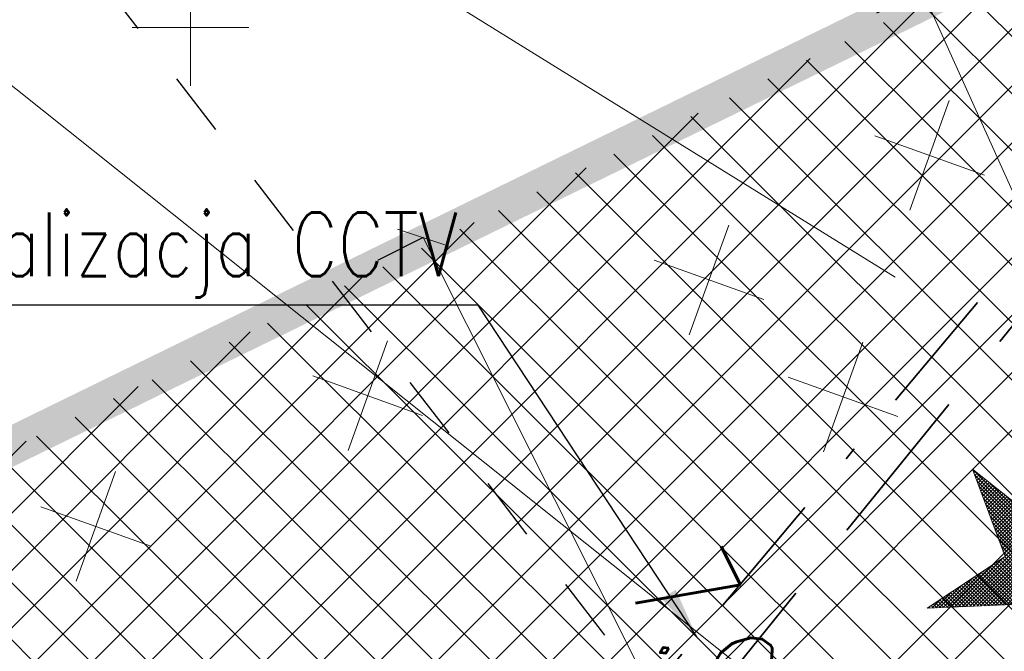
# Model space of a CAD drawing. Header units: metres. Extents: x 7472034 to 8439876, y 5890181 to 5961460.
# Tile 105 of 202: x 8439483.25 to 8439490.97, y 5890400.69 to 5890405.64. Entities that reach past the tile are written whole.
import ezdxf
from ezdxf import colors
from ezdxf.entities.mleader import LeaderData, LeaderLine
from ezdxf.math import Vec2, Vec3

# ---------------------------------------------------------------- set-up
doc = ezdxf.new("R2010")
doc.units = ezdxf.units.M
doc.header["$MEASUREMENT"] = 0
for name, pattern in [('$0$L218_500', [1, 0.5, -0.5]), ('ACAD_ISO03W100', [30, 12, -18]), ('BUW', [1.5, 1, -0.5]), ('DASHDOTX2', [2, 1, -0.5, 0, -0.5]), ('DASHED', [19.049999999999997, 12.7, -6.349999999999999])]:
    doc.linetypes.add(name, pattern=pattern)
doc.layers.get('0').update_dxf_attribs({"linetype": 'CONTINUOUS', "lineweight": 5})
doc.layers.get('Defpoints').update_dxf_attribs({"linetype": 'CONTINUOUS'})
for name, color, linetype, lineweight in [('### Krawężnik', 6, 'CONTINUOUS', 35), ('_IS.KD.opis.2', 7, 'CONTINUOUS', 18), ('a_opisy', 7, 'CONTINUOUS', 18), ('E_Kable_ziemia2', 10, 'DASHED', 35), ('E_Kanal_sterownicze', 10, 'DASHDOTX2', 35), ('E_OPIS_170', 170, 'CONTINUOUS', 30), ('KOLOR-OBIEKT', 21, 'CONTINUOUS', 13), ('T_strefa-8', 20, 'ACAD_ISO03W100', 50), ('ZAG-obrys 018 wymiary', 7, 'CONTINUOUS', 18), ('ZAG-OBRYS070', 7, 'CONTINUOUS', 70), ('ZAG-OPIS_020', 7, 'CONTINUOUS', 25)]:
    doc.layers.add(name, color=color, linetype=linetype, lineweight=lineweight)
for name, color, linetype in [('100_rzut_wym_wew', 7, 'CONTINUOUS'), ('2D - Ogólne', 7, 'CONTINUOUS'), ('_IS.BLOK.KD.doziemne', 7, 'CONTINUOUS')]:
    doc.layers.add(name, color=color, linetype=linetype)
doc.styles.add('DIM', font='simplex.shx', dxfattribs={"width": 0.8})
doc.styles.add('ROMANS', font='ROMANS.shx', dxfattribs={"width": 0.8})
doc.styles.add('RS', font='Romans.shx', dxfattribs={"width": 0.7})
doc.dimstyles.new('1', dxfattribs={"dimscale": 0.04, "dimtxt": 5, "dimasz": 25, "dimexe": 1, "dimexo": 0, "dimgap": 1, "dimtad": 1, "dimdec": 1, "dimrnd": 0.5, "dimdsep": 46, "dimtxsty": 'ROMANS', "dimcen": 0, "dimclrt": 2, "dimadec": 0, "dimazin": 0, "dimtfac": 1, "dimtdec": 1, "dimtofl": 0, "dimtmove": 2, "dimatfit": 3, "dimfxl": 0, "dimtolj": 1, "dimarcsym": 0})
doc.dimstyles.new('DIM-WEW_500', dxfattribs={"dimscale": 5, "dimtxt": 18, "dimasz": 10, "dimexe": 4, "dimexo": 8, "dimgap": 5, "dimtad": 1, "dimlfac": 0.01, "dimzin": 9, "dimdsep": 46, "dimtxsty": 'DIM', "dimblk": 'ARCHTICK', "dimcen": 5, "dimclrt": 112, "dimadec": 4, "dimazin": 2, "dimtfac": 4, "dimtmove": 0, "dimatfit": 3, "dimldrblk": 'ARCHTICK', "dimfxl": 0, "dimtolj": 1, "dimlwd": 13, "dimarcsym": 0})
pattern_1 = [(45, (967499.2092647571, -71042.97165620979), (-0.2245064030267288, 0.2245064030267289), []), (135, (967499.2092647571, -71042.97165620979), (-0.2245064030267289, -0.2245064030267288), [])]

# ---------------------------------------------------------------- blocks, each defined once
blk = doc.blocks.new('_Oblique')
at = {"color": 0, "linetype": 'ByBlock', "lineweight": -2}
blk.add_line((-0.5, -0.5), (0.5, 0.5), dxfattribs=at)
blk = doc.blocks.new('*D79')
at = {"layer": 'Defpoints', "color": 0, "linetype": 'Continuous'}
for p in [(8439486.770385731, 5890404.108837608), (8439486.41288133, 5890403.929373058), (8439490.342202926, 5890396.993558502, 3.053137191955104e-07)]:
    blk.add_point(p, dxfattribs=at)
at = {"layer": 'ZAG-obrys 018 wymiary', "color": 0, "linetype": 'Continuous', "lineweight": -2}
for p, q in [((8439486.41288133, 5890403.929373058), (8439486.055395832, 5890403.749917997)), ((8439489.984698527, 5890396.814093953), (8439489.62721303, 5890396.634638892))]:
    blk.add_line(p, q, dxfattribs=at)
at = {"layer": 'ZAG-obrys 018 wymiary', "color": 0, "linetype": 'Continuous', "lineweight": 13}
blk.add_line((8439489.984698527, 5890396.814093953), (8439486.41288133, 5890403.929373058), dxfattribs=at)
for p, xscale, yscale, zscale, rotation in [((8439486.41288133, 5890403.929373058), 0.3, 0.3, 0.3, 116.6563107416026), ((8439489.984698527, 5890396.814093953), 0.3000000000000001, 0.3000000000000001, 0.3000000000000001, 296.6563107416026)]:
    blk.add_blockref('_Oblique', p, dxfattribs=dict(at, xscale=xscale, yscale=yscale, zscale=zscale, rotation=rotation))
at = {"layer": 'ZAG-obrys 018 wymiary', "color": 112, "linetype": 'Continuous', "lineweight": 25, "insert": (8439488.735018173, 5890400.640916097), "char_height": 0.8, "attachment_point": 5, "rotation": 296.6563107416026, "style": 'RS'}
blk.add_mtext('\\A1;7.96', dxfattribs=at)
blk = doc.blocks.new('_ArchTick')
at = {"layer": '100_rzut_wym_wew', "color": 0, "linetype": 'Continuous', "const_width": 0.15}
blk.add_lwpolyline([(-0.5, -0.5), (0.5, 0.5)], dxfattribs=at)
blk = doc.blocks.new('A$C2D0F1821')
at = {"ltscale": 0.1}
for p, q in [((0.4569985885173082, 0.9141682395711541), (0.4569985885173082, 0)), ((0.9140827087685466, 0.4570841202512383), (-8.553080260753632e-05, 0.4570841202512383))]:
    blk.add_line(p, q, dxfattribs=at)
blk = doc.blocks.new('*D51')
at = {"layer": 'Defpoints', "color": 0, "linetype": 'Continuous'}
for p in [(8439492.01948207, 5890406.610510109), (8439490.329840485, 5890405.85132366), (8439493.2508603, 5890403.869960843)]:
    blk.add_point(p, dxfattribs=at)
at = {"layer": 'ZAG-obrys 018 wymiary', "color": 0, "linetype": 'Continuous', "lineweight": -2}
for p, q in [((8439491.289758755, 5890406.282632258), (8439489.964978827, 5890405.687384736)), ((8439492.521136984, 5890403.542082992), (8439491.196357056, 5890402.946835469))]:
    blk.add_line(p, q, dxfattribs=at)
at = {"layer": 'ZAG-obrys 018 wymiary', "color": 0, "linetype": 'Continuous', "lineweight": 13}
blk.add_line((8439491.561218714, 5890403.110774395), (8439490.329840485, 5890405.85132366), dxfattribs=at)
at = {"layer": 'ZAG-obrys 018 wymiary', "color": 0, "linetype": 'Continuous', "lineweight": 13, "xscale": 0.3, "yscale": 0.3, "zscale": 0.3}
for p, rotation in [((8439490.329840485, 5890405.85132366), 114.1952436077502), ((8439491.561218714, 5890403.110774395), 294.1952436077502)]:
    blk.add_blockref('_Oblique', p, dxfattribs=dict(at, rotation=rotation))
at = {"layer": 'ZAG-obrys 018 wymiary', "color": 112, "linetype": 'Continuous', "lineweight": 25, "insert": (8439491.492822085, 5890404.726957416), "char_height": 0.8, "attachment_point": 5, "rotation": 294.1952436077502, "style": 'RS'}
blk.add_mtext('\\A1;3', dxfattribs=at)
blk = doc.blocks.new('A$C7EFE669A')
at = {"layer": 'KOLOR-OBIEKT', "lineweight": 9}
h = blk.add_hatch(dxfattribs=at)
h.set_pattern_fill('ANSI37', color=73, scale=0.2)
h.set_pattern_definition([(45, (0, 0), (-0.01767766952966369, 0.01767766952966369), []), (135, (0, 0), (-0.01767766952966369, -0.01767766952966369), [])])
h.paths.add_polyline_path([(1.87611910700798, 2.206346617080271), (1.15931910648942, 1.636546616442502), (0.4425191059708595, 2.206346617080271), (0.7631191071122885, 1.348146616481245), (0.0001191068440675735, 0.8427466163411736), (0.9143191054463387, 0.8819466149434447), (1.15931910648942, -5.338434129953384e-05), (1.404319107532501, 0.8819466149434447), (2.318519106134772, 0.8427466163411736), (1.555519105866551, 1.348146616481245)])
h.paths.add_polyline_path([(1.237567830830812, 1.209300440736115, -1), (1.088816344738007, 1.209300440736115, -1)], flags=16)
at = {"layer": 'a_opisy', "ltscale": 0.1}
blk.add_lwpolyline([(1.87611910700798, 2.206346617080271), (1.555519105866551, 1.348146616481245), (2.318519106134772, 0.8427466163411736), (1.404319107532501, 0.8819466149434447), (1.15931910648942, -5.338434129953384e-05), (0.9143191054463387, 0.8819466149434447), (0.0001191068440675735, 0.8427466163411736), (0.7631191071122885, 1.348146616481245), (0.4425191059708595, 2.206346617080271), (1.15931910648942, 1.636546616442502), (1.87611910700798, 2.206346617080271)], dxfattribs=at)
blk.add_circle((1.16319208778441, 1.209300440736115), 0.0743757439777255, dxfattribs=at)
blk = doc.blocks.new('*D132')
at = {"layer": 'Defpoints', "color": 0, "linetype": 'Continuous', "lineweight": 60}
for p in [(8439490.081045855, 5890411.33265816), (8439490.081045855, 5890411.33265816), (8439503.593241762, 5890384.547616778)]:
    blk.add_point(p, dxfattribs=at)
at = {"layer": 'ZAG-obrys 018 wymiary', "color": 0, "linetype": 'Continuous', "lineweight": -2}
for p, q in [((8439490.081045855, 5890411.33265816), (8439490.438176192, 5890411.512818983)), ((8439503.593241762, 5890384.547616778), (8439503.9503721, 5890384.727777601))]:
    blk.add_line(p, q, dxfattribs=at)
at = {"layer": 'ZAG-obrys 018 wymiary', "color": 0, "linetype": 'Continuous', "lineweight": 13}
blk.add_line((8439503.593241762, 5890384.547616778), (8439490.081045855, 5890411.33265816), dxfattribs=at)
at = {"layer": 'ZAG-obrys 018 wymiary', "color": 0, "linetype": 'Continuous', "lineweight": 13, "xscale": 0.3, "yscale": 0.3, "zscale": 0.3}
for p, rotation in [((8439490.081045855, 5890411.33265816), 116.7694823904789), ((8439503.593241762, 5890384.547616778), 296.7694823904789)]:
    blk.add_blockref('_Oblique', p, dxfattribs=dict(at, rotation=rotation))
at = {"layer": 'ZAG-obrys 018 wymiary', "color": 112, "linetype": 'Continuous', "lineweight": 25, "insert": (8439496.348970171, 5890400.239980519), "char_height": 0.8, "attachment_point": 5, "rotation": 296.7694823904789, "style": 'RS'}
blk.add_mtext('\\A1;30', dxfattribs=at)
blk = doc.blocks.new('A$C1D2679FE')
at = {"layer": 'KOLOR-OBIEKT', "lineweight": 9, "ltscale": 200}
h = blk.add_hatch(dxfattribs=at)
h.set_pattern_fill('ANSI37', color=253, scale=0.1, angle=16)
h.set_pattern_definition([(61, (-7471780.020262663, -5961378.212846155), (-0.2776917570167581, 0.153927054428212), []), (151, (-7471780.020262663, -5961378.212846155), (-0.153927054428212, -0.2776917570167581), [])])
edge = h.paths.add_edge_path()
edge.add_line((196.975401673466, 33.54016214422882), (192.3495923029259, 34.13512154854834))
edge.add_line((192.3495923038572, 34.13512154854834), (187.7176397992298, 34.7308710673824))
edge.add_line((187.7176398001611, 34.7308710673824), (178.5077782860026, 36.15998750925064))
edge.add_line((178.5077782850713, 36.15998750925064), (176.6601969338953, 36.5026140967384))
edge.add_arc((181.3685569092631, 38.18527459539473), 5.000000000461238, 199.6657310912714, 261.1796204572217)
edge.add_line((180.6018702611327, 33.24440507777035), (187.358021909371, 32.19603671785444))
edge.add_line((187.3580219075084, 32.19603671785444), (192.0230219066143, 31.59603671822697))
edge.add_line((192.0230219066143, 31.59603671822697), (196.6880219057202, 30.9960367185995))
edge.add_line((196.6880219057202, 30.9960367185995), (201.9780219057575, 30.48103671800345))
edge.add_line((201.9780219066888, 30.48103671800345), (207.2680219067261, 29.96603671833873))
edge.add_line((207.2680219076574, 29.96603671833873), (216.468021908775, 29.35603671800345))
edge.add_line((216.4680219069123, 29.35603671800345), (221.8830219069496, 29.11103671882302))
edge.add_line((221.8830219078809, 29.11103671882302), (227.2980219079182, 28.86603671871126))
edge.add_line((227.2980219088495, 28.86603671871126), (233.718021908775, 28.60103671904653))
edge.add_line((233.7180219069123, 28.60103671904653), (240.1380219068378, 28.33603671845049))
edge.add_line((240.1380219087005, 28.33603671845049), (245.3280219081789, 28.076036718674))
edge.add_line((245.3280219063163, 28.076036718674), (246.1380219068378, 28.00603671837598))
edge.add_line((246.1380219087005, 28.00603671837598), (248.4280219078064, 27.98603671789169))
edge.add_line((248.4280219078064, 27.98603671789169), (251.4080219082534, 28.33603671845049))
edge.add_line((251.4080219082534, 28.33603671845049), (255.3380219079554, 29.13603671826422))
edge.add_line((255.3380219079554, 29.13603671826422), (258.1480219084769, 30.35603671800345))
edge.add_line((258.1480219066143, 30.35603671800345), (260.6280219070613, 32.076036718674))
edge.add_line((260.6280219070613, 32.076036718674), (262.7080219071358, 34.29603671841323))
edge.add_line((262.7080219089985, 34.29603671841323), (264.3880219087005, 36.826036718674))
edge.add_line((264.3880219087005, 36.826036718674), (265.608021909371, 39.59603671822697))
edge.add_line((265.6080219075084, 39.59603671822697), (266.4080219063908, 42.53603671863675))
edge.add_line((266.4080219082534, 42.53603671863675), (266.6380219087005, 45.60603671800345))
edge.add_line((266.6380219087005, 45.60603671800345), (266.3380219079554, 48.59603671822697))
edge.add_line((266.3380219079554, 48.59603671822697), (265.628021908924, 51.53603671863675))
edge.add_line((265.6280219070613, 51.53603671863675), (264.5280219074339, 54.28603671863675))
edge.add_line((264.5280219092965, 54.28603671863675), (263.3880219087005, 57.11603671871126))
edge.add_line((263.3880219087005, 57.11603671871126), (262.5430219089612, 59.47103671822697))
edge.add_line((262.5430219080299, 59.47103671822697), (261.6980219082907, 61.826036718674))
edge.add_line((261.6980219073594, 61.826036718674), (260.5980219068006, 65.15103671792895))
edge.add_line((260.5980219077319, 65.15103671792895), (259.4980219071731, 68.47603671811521))
edge.add_line((259.4980219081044, 68.47603671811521), (257.3916487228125, 67.77919145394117))
edge.add_line((257.3916487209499, 67.77919145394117), (258.1675714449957, 64.34697791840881))
edge.add_line((258.167571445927, 64.34697791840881), (259.2776264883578, 60.99158426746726))
edge.add_line((259.2776264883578, 60.99158426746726), (260.1334384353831, 58.60645156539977))
edge.add_line((260.1334384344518, 58.60645156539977), (260.9950570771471, 56.20513570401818))
edge.add_line((260.9950570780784, 56.20513570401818), (262.1522789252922, 53.33238322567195))
edge.add_line((262.1522789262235, 53.33238322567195), (263.1827648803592, 50.75616833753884))
edge.add_line((263.1827648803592, 50.75616833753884), (263.8083402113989, 48.16575780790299))
edge.add_line((263.8083402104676, 48.16575780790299), (264.0684198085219, 45.57363114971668))
edge.add_line((264.0684198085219, 45.57363114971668), (263.8734869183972, 42.97170083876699))
edge.add_line((263.8734869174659, 42.97170083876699), (263.1880731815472, 40.45280535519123))
edge.add_line((263.1880731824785, 40.45280535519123), (262.1337886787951, 38.05906103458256))
edge.add_line((262.1337886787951, 38.05906103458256), (260.6936748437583, 35.89031817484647))
edge.add_line((260.6936748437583, 35.89031817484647), (258.9457271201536, 34.02472012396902))
edge.add_line((258.9457271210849, 34.02472012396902), (256.8967191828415, 32.60363397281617))
edge.add_line((256.8967191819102, 32.60363397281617), (254.5645412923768, 31.59108698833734))
edge.add_line((254.5645412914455, 31.59108698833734), (251.0026761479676, 30.86602538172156))
edge.add_line((251.0026761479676, 30.86602538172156), (248.2893446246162, 30.54734550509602))
edge.add_line((248.2893446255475, 30.54734550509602), (246.2595893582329, 30.56507262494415))
edge.add_line((246.2595893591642, 30.56507262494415), (245.5023283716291, 30.63051493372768))
edge.add_line((245.5023283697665, 30.63051493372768), (240.2548571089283, 30.89339403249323))
edge.add_line((240.2548571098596, 30.89339403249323), (233.8236017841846, 31.1588586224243))
edge.add_line((233.8236017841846, 31.1588586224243), (227.4086662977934, 31.42364957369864))
edge.add_line((227.4086662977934, 31.42364957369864), (221.9987299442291, 31.66842047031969))
edge.add_line((221.9987299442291, 31.66842047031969), (217.4544723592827, 31.90290945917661))
edge.add_line((217.4544723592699, 31.90290945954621), (217.0910134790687, 31.92589690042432))
edge.add_line((217.0910134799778, 31.92589689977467), (214.8768218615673, 32.06593639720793))
edge.add_line((214.876821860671, 32.06593639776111), (207.0033997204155, 32.56390146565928))
edge.add_line((207.0033997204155, 32.56390146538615), (202.2260741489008, 33.02899081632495))
edge.add_line((202.2260741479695, 33.02899081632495), (196.975401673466, 33.54016214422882))
blk = doc.blocks.new('Elektryk_v3')
at = {"layer": 'E_Kable_ziemia2', "color": 1, "ltscale": 0.1}
blk.add_lwpolyline([(18.5745211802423, -36.46372689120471), (14.12458641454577, -36.31712531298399), (8.306675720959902, -39.11637794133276), (-3.567012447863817, -44.76489080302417), (-7.220454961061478, -45.11062588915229), (-16.17304827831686, -49.35155237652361), (-17.8487214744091, -50.20456783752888), (-24.47044712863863, -58.37494259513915), (-25.34581779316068, -59.31437533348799)], dxfattribs=at)
at = {"layer": 'E_Kanal_sterownicze', "color": 1}
blk.add_lwpolyline([(-17.0292512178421, -48.9044682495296), (-17.47229358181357, -49.27867020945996), (-25.22906645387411, -58.50297513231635), (-25.34581779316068, -59.31437533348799)], dxfattribs=at)
at = {"layer": 'E_OPIS_170', "color": 0, "lineweight": 20, "insert": (-22.89332187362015, -50.17950161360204), "char_height": 0.4999999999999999, "width": 5.208849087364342, "attachment_point": 3, "style": 'ROMANS'}
blk.add_mtext('{\\W0.8;Kanalizacja CCTV}', dxfattribs=at)
at = {"layer": 'E_OPIS_170', "color": 0, "lineweight": 20, "annotation_type": 0, "has_hookline": 1, "hookline_direction": 1, "text_width": 5.123809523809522}
blk.add_leader([(-21.02347785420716, -53.50590436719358), (-22.73578479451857, -50.90575603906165), (-23.13578479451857, -50.90575603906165)], dimstyle='1', override={"dimasz": 10}, dxfattribs=at)
blk = doc.blocks.new('JPII.KD_aktualizacja rzędnych_20.12.2024')
at = {"layer": '_IS.KD.opis.2', "color": 0}
ml = blk.add_multileader_mtext('Standard', dxfattribs=at)
ml.set_content('\\A1;{\\C134;D36\\H0.7x;\\C256;\\S133,98/132,61;}', style='RS')
ml.set_leader_properties()
ml.build(insert=Vec2(0, 0))
ml.multileader.update_dxf_attribs({"text_left_attachment_type": 2, "text_right_attachment_type": 2, "dogleg_length": 0.2, "arrow_head_size": 0.25})
ctx = ml.context
ctx.base_point, ctx.char_height, ctx.arrow_head_size, ctx.landing_gap_size, ctx.plane_origin = Vec3(8438631.28412864, 5890705.683400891), 0.75, 0.25, 0.3, Vec3(8438589.752162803, 5890682.583501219)
ctx.left_attachment, ctx.right_attachment, ctx.text_align_type = 2, 2, 1
notes = []
notes.append((ctx, [(1, (1, 1, 0), (8438635.27662864, 5890705.683400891), (-1, 0), 0.2, [(3, [(8438644.736812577, 5890698.030779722)], 0, [])])]))
ctx.mtext.insert, ctx.mtext.width, ctx.mtext.alignment, ctx.mtext.flow_direction = Vec3(8438633.18037864, 5890706.395900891), 6.184238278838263, 2, 5
ml = blk.add_multileader_mtext('Standard', dxfattribs=at)
ml.set_content('\\A1;{\\C134;D37\\H0.7x;\\C256;\\S134,08/132,67;}', style='RS')
ml.set_leader_properties()
ml.build(insert=Vec2(0, 0))
ml.multileader.update_dxf_attribs({"text_left_attachment_type": 2, "text_right_attachment_type": 2, "dogleg_length": 0.2, "arrow_head_size": 0.25})
ctx = ml.context
ctx.base_point, ctx.char_height, ctx.arrow_head_size, ctx.landing_gap_size, ctx.plane_origin = Vec3(8438625.53551672, 5890704.096347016), 0.75, 0.25, 0.3, Vec3(8438582.483340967, 5890678.943399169)
ctx.left_attachment, ctx.right_attachment, ctx.text_align_type = 2, 2, 1
notes.append((ctx, [(1, (1, 1, 0), (8438629.52801672, 5890704.096347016), (-1, 0), 0.2, [(3, [(8438639.664409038, 5890695.490606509)], 0, [])])]))
ctx.mtext.insert, ctx.mtext.width, ctx.mtext.defined_height, ctx.mtext.alignment, ctx.mtext.flow_direction = Vec3(8438627.43176672, 5890704.808847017), 4.988369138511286, 0.7124999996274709, 2, 5
ml = blk.add_multileader_mtext('Standard', dxfattribs=at)
ml.set_content('\\A1;{\\C134;D38\\H0.7x;\\C256;\\S134,15/132,75;}', style='RS')
ml.set_leader_properties()
ml.build(insert=Vec2(0, 0))
ml.multileader.update_dxf_attribs({"text_left_attachment_type": 2, "text_right_attachment_type": 2, "dogleg_length": 0.2, "arrow_head_size": 0.25})
ctx = ml.context
ctx.base_point, ctx.char_height, ctx.arrow_head_size, ctx.landing_gap_size, ctx.plane_origin = Vec3(8438619.445147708, 5890702.832306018), 0.75, 0.25, 0.3, Vec3(8438574.537808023, 5890674.964411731)
ctx.left_attachment, ctx.right_attachment, ctx.text_align_type = 2, 2, 1
notes.append((ctx, [(1, (1, 1, 0), (8438623.437647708, 5890702.832306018), (-1, 0), 0.2, [(3, [(8438632.023513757, 5890691.664176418)], 0, [])])]))
ctx.mtext.insert, ctx.mtext.width, ctx.mtext.alignment, ctx.mtext.flow_direction = Vec3(8438621.341397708, 5890703.544806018), 6.184238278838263, 2, 5
for ctx, leaders in notes:
    for number, flags, end, landing, length, lines in leaders:
        leader = LeaderData()
        leader.index, (leader.has_last_leader_line, leader.has_dogleg_vector, leader.attachment_direction) = number, flags
        leader.last_leader_point, leader.dogleg_vector, leader.dogleg_length = Vec3(end), Vec3(landing), length
        for number, points, colour, breaks in lines:
            line = LeaderLine()
            line.index, line.vertices, line.color, line.breaks = number, Vec3.list(points), colors.encode_raw_color(colour), breaks
            leader.lines.append(line)
        ctx.leaders.append(leader)

msp = doc.modelspace()

# ---------------------------------------------------------------- hatches: boundary and pattern name
at = {"layer": 'KOLOR-OBIEKT', "lineweight": 9}
h = msp.add_hatch(dxfattribs=at)
h.set_pattern_fill('ANSI37', color=73, scale=0.1)
h.set_pattern_definition(pattern_1)
edge = h.paths.add_edge_path()
edge.add_arc((8439443.60123986, 5890379.17988472), 6.652831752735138, 296.7043321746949, 335.0331150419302)
edge.add_arc((8439476.194075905, 5890367.917634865), 27.87464989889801, 155.1393615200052, 162.3446315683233, ccw=False)
edge.add_arc((8439457.399943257, 5890376.211109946), 7.345078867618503, 127.98309878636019, 152.2023641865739, ccw=False)
edge.add_arc((8439457.741930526, 5890376.488713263), 7.349948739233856, 107.1989600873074, 131.4182254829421, ccw=False)
edge.add_line((8439455.568618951, 5890383.509999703), (8439473.898437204, 5890392.710084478))
edge.add_arc((8439481.742870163, 5890376.384611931), 18.11232128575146, 99.26977735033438, 115.6644084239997, ccw=False)
edge.add_line((8439478.825278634, 5890394.260401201), (8439481.377171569, 5890394.321440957))
edge.add_arc((8439482.909595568, 5890377.390082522), 17.00056533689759, 88.22393661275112, 95.17163768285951, ccw=False)
edge.add_arc((8439482.561499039, 5890405.235869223), 10.88860248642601, 274.6092070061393, 298.9976789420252)
edge.add_arc((8443006.923870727, 5883371.657126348), 7856.29059094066, 116.59181359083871, 116.61107962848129, ccw=False)
edge.add_arc((8439465.895823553, 5890431.340313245), 42.15757971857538, 305.2087751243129, 306.7865132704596)
edge.add_arc((8439488.80074795, 5890400.283338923), 3.577668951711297, 310.8590814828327, 340.7280968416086)
edge.add_line((8439492.177934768, 5890399.102523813), (8439493.275267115, 5890403.980640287))
edge.add_line((8439493.275267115, 5890403.980640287), (8439502.266345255, 5890408.28072203))
edge.add_line((8439502.266345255, 5890408.28072203), (8439504.844191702, 5890407.694009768))
edge.add_line((8439504.844191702, 5890407.694009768), (8439506.125281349, 5890405.329609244))
edge.add_arc((8439507.019670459, 5890405.776898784), 0.9999999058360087, 206.5699188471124, 283.6833393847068)
edge.add_line((8439507.256226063, 5890404.805280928), (8439511.624560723, 5890406.970734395))
edge.add_line((8439511.624560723, 5890406.970734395), (8439511.39896348, 5890407.420225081))
edge.add_line((8439511.39896348, 5890407.420225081), (8439510.561982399, 5890407.017405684))
edge.add_line((8439510.561982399, 5890407.017405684), (8439509.330427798, 5890409.481424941))
edge.add_line((8439509.330427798, 5890409.481424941), (8439512.635426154, 5890411.138401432))
edge.add_line((8439512.635426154, 5890411.138401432), (8439512.638568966, 5890411.136467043))
edge.add_line((8439512.638568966, 5890411.136467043), (8439515.998443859, 5890412.829496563))
edge.add_line((8439515.998443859, 5890412.829496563), (8439517.239018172, 5890410.325621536))
edge.add_line((8439517.239018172, 5890410.325621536), (8439513.919446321, 5890408.633274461))
edge.add_line((8439513.919446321, 5890408.633274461), (8439514.091312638, 5890408.235941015))
edge.add_line((8439514.091312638, 5890408.235941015), (8439518.839102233, 5890410.604261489))
edge.add_line((8439518.839102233, 5890410.604261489), (8439518.585943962, 5890412.843737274))
edge.add_line((8439518.585943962, 5890412.843737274), (8439518.274555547, 5890413.628049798))
edge.add_line((8439518.274555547, 5890413.628049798), (8439517.839658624, 5890414.494365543))
edge.add_line((8439517.839658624, 5890414.494365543), (8439524.310164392, 5890417.742607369))
edge.add_line((8439524.310164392, 5890417.742607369), (8439525.122207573, 5890416.124990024))
edge.add_line((8439525.122207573, 5890416.124990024), (8439526.840645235, 5890414.670893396))
edge.add_line((8439526.840645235, 5890414.670893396), (8439527.244697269, 5890414.489695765))
edge.add_arc((8439552.769967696, 5890317.570311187), 100.2242811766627, 102.79246926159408, 104.75471345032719, ccw=False)
edge.add_arc((8439529.321881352, 5890420.105147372), 4.960037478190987, 284.6730648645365, 320.3902958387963)
edge.add_arc((8435016.013859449, 5889290.11735932), 4655.555010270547, 14.00691021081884, 14.04831962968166)
edge.add_line((8439532.327549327, 5890420.207226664), (8439525.877549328, 5890423.127226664))
edge.add_line((8439525.877549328, 5890423.127226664), (8439431.028022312, 5890376.803268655))
edge.add_line((8439431.028022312, 5890376.803268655), (8439435.479127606, 5890375.417226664))
edge.add_line((8439435.479127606, 5890375.417226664), (8439446.590932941, 5890373.236661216))
edge = h.paths.add_edge_path()
edge.add_arc((8439530.228804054, 5890405.916425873), 3.001836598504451, 99.44813666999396, 208.2631515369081)
edge.add_line((8439527.5848402, 5890404.494990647), (8439533.209264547, 5890393.206690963))
edge.add_line((8439533.209264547, 5890393.206690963), (8439519.17443581, 5890386.185049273))
edge.add_line((8439519.17443581, 5890386.185049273), (8439523.57812012, 5890377.411604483))
edge.add_line((8439523.57812012, 5890377.411604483), (8439517.455507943, 5890374.324033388))
edge.add_line((8439517.455507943, 5890374.324033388), (8439517.445860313, 5890374.319191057))
edge.add_line((8439517.445860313, 5890374.319191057), (8439517.33905848, 5890374.265585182))
edge.add_line((8439517.33905848, 5890374.265585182), (8439516.815779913, 5890375.308140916))
edge.add_line((8439516.815779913, 5890375.308140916), (8439511.370501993, 5890372.574998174))
edge.add_line((8439511.370501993, 5890372.574998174), (8439511.888417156, 5890371.529804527))
edge.add_line((8439511.888417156, 5890371.529804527), (8439506.425671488, 5890368.787948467))
edge.add_line((8439506.425671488, 5890368.787948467), (8439505.890341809, 5890369.841556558))
edge.add_line((8439505.890341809, 5890369.841556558), (8439505.8884594, 5890369.869391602))
edge.add_line((8439505.8884594, 5890369.869391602), (8439500.283276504, 5890366.97762632))
edge.add_line((8439500.283276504, 5890366.97762632), (8439519.478066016, 5890366.160130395))
edge.add_line((8439519.478066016, 5890366.160130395), (8439542.767549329, 5890378.417226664))
edge.add_line((8439542.767549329, 5890378.417226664), (8439538.675788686, 5890394.802262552))
edge.add_line((8439538.675788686, 5890394.802262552), (8439537.066416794, 5890401.238139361))
edge.add_line((8439537.066416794, 5890401.238139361), (8439535.557306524, 5890407.69906358))
edge.add_arc((8439531.145391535, 5890400.872499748), 8.128158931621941, 57.12596579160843, 99.98506404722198)
edge = h.paths.add_edge_path()
edge.add_line((8439470.194509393, 5890384.137651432), (8439461.355169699, 5890379.697090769))
edge.add_line((8439461.355169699, 5890379.697090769), (8439460.080861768, 5890379.068371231))
edge.add_line((8439460.080861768, 5890379.068371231), (8439457.869254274, 5890377.642639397))
edge.add_arc((8439460.609507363, 5890373.444653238), 5.013190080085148, 123.1346622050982, 204.022759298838)
edge.add_line((8439456.030540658, 5890371.403786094), (8439459.447549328, 5890370.707226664))
edge.add_line((8439459.447549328, 5890370.707226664), (8439480.497107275, 5890367.736747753))
edge.add_line((8439480.497107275, 5890367.736747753), (8439497.963342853, 5890367.082590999))
edge.add_line((8439497.963342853, 5890367.082590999), (8439496.62020549, 5890369.722641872))
edge.add_line((8439496.62020549, 5890369.722641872), (8439494.91788047, 5890373.087302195))
edge.add_arc((8439489.468037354, 5890366.363615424), 8.654984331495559, 50.97371617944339, 58.22889977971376)
edge.add_line((8439494.025120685, 5890373.721722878), (8439490.036071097, 5890376.575637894))
edge.add_line((8439490.036071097, 5890376.575637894), (8439489.954459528, 5890375.592465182))
edge.add_line((8439489.954459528, 5890375.592465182), (8439490.917133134, 5890375.538648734))
edge.add_line((8439490.917133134, 5890375.538648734), (8439490.678913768, 5890371.956837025))
edge.add_line((8439490.678913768, 5890371.956837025), (8439482.55041443, 5890372.440399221))
edge.add_line((8439482.55041443, 5890372.440399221), (8439482.851718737, 5890376.020734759))
edge.add_line((8439482.851718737, 5890376.020734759), (8439487.354100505, 5890375.749064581))
edge.add_line((8439487.354100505, 5890375.749064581), (8439487.521080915, 5890378.34061919))
edge.add_line((8439487.521080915, 5890378.34061919), (8439481.803471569, 5890382.401025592))
edge.add_arc((8439487.942466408, 5890392.088814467), 11.46911116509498, 231.6002274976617, 237.6382272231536, ccw=False)
edge.add_line((8439480.818489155, 5890383.100518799), (8439480.351152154, 5890383.41057529))
edge.add_line((8439480.351152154, 5890383.41057529), (8439479.210044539, 5890382.939428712))
edge.add_line((8439479.210044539, 5890382.939428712), (8439480.412913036, 5890383.399613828))
edge.add_arc((8439474.682487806, 5890375.167564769), 10.03017472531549, 55.15777404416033, 116.5800473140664)
h.paths.add_polyline_path([(8439461.898919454, 5890370.792156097), (8439462.257176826, 5890373.552492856)], flags=16)
h = msp.add_hatch(dxfattribs=at)
h.set_pattern_fill('ANSI37', color=253, scale=0.1)
h.set_pattern_definition(pattern_1)
edge = h.paths.add_edge_path()
edge.add_arc((8439529.163071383, 5890420.279666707), 5.193757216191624, 276.50229096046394, 320.0240354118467, ccw=False)
edge.add_line((8439529.751227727, 5890415.119319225), (8439525.812744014, 5890414.153171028))
edge.add_line((8439525.812744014, 5890414.153171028), (8439519.208160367, 5890410.804184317))
edge.add_line((8439519.208160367, 5890410.804184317), (8439517.988028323, 5890410.126512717))
edge.add_line((8439517.988028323, 5890410.126512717), (8439514.091312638, 5890408.235941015))
edge.add_line((8439514.091312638, 5890408.235941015), (8439511.613697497, 5890406.992378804))
edge.add_line((8439511.613697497, 5890406.992378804), (8439509.258949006, 5890405.810485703))
edge.add_line((8439509.258949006, 5890405.810485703), (8439507.371756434, 5890404.83508177))
edge.add_arc((8439506.940777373, 5890405.737469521), 1.000023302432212, 206.5712342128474, 295.5290722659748, ccw=False)
edge.add_line((8439506.046377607, 5890405.290148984), (8439504.844186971, 5890407.693988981))
edge.add_line((8439504.844186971, 5890407.693988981), (8439502.261629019, 5890408.281795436))
edge.add_line((8439502.261629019, 5890408.281795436), (8439499.350132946, 5890407.011538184))
edge.add_line((8439499.350132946, 5890407.011538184), (8439493.30510976, 5890403.995621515))
edge.add_line((8439493.30510976, 5890403.995621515), (8439492.177918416, 5890399.102451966))
edge.add_arc((8439488.801253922, 5890400.282879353), 3.577047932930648, 293.05521913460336, 340.73119789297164, ccw=False)
edge.add_line((8439490.202090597, 5890396.991537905), (8439487.801423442, 5890395.78932472))
edge.add_arc((8439482.51122255, 5890404.317896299), 10.03607286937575, 278.1216072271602, 301.8109775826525, ccw=False)
edge.add_line((8439483.9290645, 5890394.382480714), (8439478.825278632, 5890394.260401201))
edge.add_arc((8439481.742870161, 5890376.384611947), 18.11232126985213, 99.26977735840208, 115.6644084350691)
edge.add_line((8439473.898437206, 5890392.710084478), (8439455.537130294, 5890383.494194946))
edge.add_arc((8439458.368862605, 5890375.380272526), 8.593860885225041, 109.2388197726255, 150.5606865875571)
edge.add_line((8439450.884668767, 5890379.604167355), (8439456.921008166, 5890377.849276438))
edge.add_line((8439456.921008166, 5890377.849276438), (8439458.055979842, 5890377.519316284))
edge.add_arc((8439462.056345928, 5890374.376166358), 5.087466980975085, 112.4172144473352, 141.842727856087, ccw=False)
edge.add_line((8439460.116249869, 5890379.079181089), (8439470.201913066, 5890384.141371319))
edge.add_arc((8439474.670732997, 5890375.058466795), 10.12272227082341, 52.60385305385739, 116.19734301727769, ccw=False)
edge.add_line((8439480.818489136, 5890383.100518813), (8439494.035062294, 5890373.735722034))
edge.add_arc((8439499.404929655, 5890380.165137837), 8.376924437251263, 230.1312663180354, 239.1071883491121)
edge.add_arc((8439492.046879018, 5890368.073539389), 5.778072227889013, 28.405105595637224, 58.05675779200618, ccw=False)
edge.add_line((8439497.129307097, 5890370.822183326), (8439498.920012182, 5890367.249241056))
edge.add_line((8439498.920012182, 5890367.249241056), (8439502.137476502, 5890368.864147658))
edge.add_line((8439502.137476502, 5890368.864147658), (8439500.881438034, 5890371.366619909))
edge.add_arc((8439501.41146424, 5890371.651481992), 0.6017260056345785, 32.69127385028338, 208.2557647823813, ccw=False)
edge.add_line((8439501.917872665, 5890371.97648152), (8439503.213570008, 5890369.395299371))
edge.add_line((8439503.213570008, 5890369.395299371), (8439521.788261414, 5890378.745992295))
edge.add_line((8439521.788261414, 5890378.745992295), (8439512.863585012, 5890396.520876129))
edge.add_arc((8439515.497668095, 5890397.863594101), 2.956566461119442, 115.92003145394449, 207.0101116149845, ccw=False)
edge.add_line((8439514.20530482, 5890400.522744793), (8439524.043376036, 5890405.489377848))
edge.add_line((8439524.043376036, 5890405.489377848), (8439526.586557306, 5890407.103247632))
edge.add_line((8439526.586557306, 5890407.103247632), (8439529.129738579, 5890408.717117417))
edge.add_arc((8439531.212438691, 5890401.016589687), 7.97720296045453, 58.08019787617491, 105.13424418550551, ccw=False)
edge.add_line((8439535.43023892, 5890407.787551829), (8439533.14312037, 5890416.942853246))
edge = h.paths.add_edge_path(flags=16)
edge.add_line((8439502.061371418, 5890393.458260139), (8439496.04637926, 5890390.43770596))
edge.add_arc((8439496.464019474, 5890389.751908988), 0.8029575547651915, 121.3407965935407, 301.694103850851)
edge.add_line((8439496.8858806, 5890389.068700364), (8439502.900872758, 5890392.089254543))
edge.add_arc((8439502.27990767, 5890392.650368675), 0.83692694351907, 317.898520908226, 465.1363795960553)
edge = h.paths.add_edge_path(flags=16)
edge.add_line((8439505.00109902, 5890384.089630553), (8439500.444638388, 5890381.798632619))
edge.add_arc((8439500.084983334, 5890382.51322949), 0.8000002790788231, 116.620304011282, 296.7160130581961, ccw=False)
edge.add_line((8439499.72652247, 5890383.228426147), (8439504.283989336, 5890385.517420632))
edge.add_arc((8439504.642916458, 5890384.80371257), 0.7988791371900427, -63.361719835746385, 116.69803695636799, ccw=False)

# ---------------------------------------------------------------- linework, layer by layer
at = {"layer": 'T_strefa-8', "color": 151, "ltscale": 0.03}
msp.add_arc((8439503.9503721, 5890384.727777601), 30.00029799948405, 82.13799754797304, 149.9456770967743, dxfattribs=at)
at = {"layer": 'ZAG-OBRYS070', "color": 196, "linetype": 'BUW', "lineweight": 50, "ltscale": 3, "const_width": 0.3, "flags": 128}
msp.add_lwpolyline([(8439542.761230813, 5890378.44277308), (8439518.201230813, 5890365.87277308), (8439498.318540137, 5890366.928954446), (8439486.18449514, 5890370.070575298), (8439475.080399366, 5890372.569959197), (8439442.183929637, 5890382.26561104), (8439442.183929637, 5890382.26561104), (8439442.183929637, 5890382.26561104), (8439482.631230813, 5890402.022773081), (8439495.031636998, 5890408.082453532), (8439507.432043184, 5890414.142133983), (8439507.432043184, 5890414.142133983), (8439525.871230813, 5890423.15277308), (8439532.321230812, 5890420.23277308), (8439542.761230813, 5890378.44277308)], close=True, dxfattribs=at)
at = {"layer": 'ZAG-OPIS_020', "lineweight": 15}
for points in [[(8439470.496392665, 5890411.146893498), (8439477.959944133, 5890411.146873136), (8439490.111167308, 5890403.617773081)], [(8439466.8042225, 5890408.666497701), (8439478.742574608, 5890408.666477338), (8439490.750874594, 5890399.087984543)]]:
    msp.add_lwpolyline(points, dxfattribs=at)

# ---------------------------------------------------------------- block references
at = {"layer": '### Krawężnik', "color": 1, "linetype": 'Continuous', "lineweight": 60, "ltscale": 0.2}
msp.add_blockref('A$C1D2679FE', (8439279.223208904, 5890335.266736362), dxfattribs=at)
at = {"layer": '2D - Ogólne', "linetype": 'Continuous', "xscale": 0.8, "yscale": 0.8, "zscale": 0.8}
msp.add_blockref('A$C7EFE669A', (8439490.363165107, 5890400.349635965), dxfattribs=at)
at = {"layer": '_IS.BLOK.KD.doziemne', "linetype": '$0$L218_500'}
msp.add_blockref('JPII.KD_aktualizacja rzędnych_20.12.2024', (859.6212462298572, -295.8072097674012), dxfattribs=at)
at = {"layer": 'a_opisy', "ltscale": 0.1}
msp.add_blockref('A$C2D0F1821', (8439484.131041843, 5890405.1175893), dxfattribs=at)
at = {"layer": 'a_opisy', "ltscale": 0.1, "rotation": 340.2636914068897}
for p in [(8439489.796566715, 5890404.296851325), (8439488.067871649, 5890403.321333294), (8439485.393656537, 5890402.41385557), (8439489.118457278, 5890402.403990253), (8439483.262906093, 5890401.38926784)]:
    msp.add_blockref('A$C2D0F1821', p, dxfattribs=at)
at = {"layer": 'ZAG-OPIS_020', "lineweight": 25}
msp.add_blockref('Elektryk_v3', (8439509.580092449, 5890454.305613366), dxfattribs=at)

# ---------------------------------------------------------------- dimensions: what is measured, and where the dimension line sits
at = {"layer": 'ZAG-obrys 018 wymiary', "linetype": 'Continuous', "lineweight": 25}
dim = msp.add_linear_dim(base=(8439490.081045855, 5890411.33265816), p1=(8439503.593241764, 5890384.547616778), p2=(8439490.081045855, 5890411.33265816), angle=116.76948239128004, dimstyle='DIM-WEW_500', override={"dimscale": 0.1, "dimtxt": 8, "dimasz": 3, "dimgap": 2, "dimlfac": 1, "dimtxsty": 'RS', "dimblk1": 'Oblique', "dimblk2": 'Oblique', "dimsah": 1, "dimfxl": 50, "dimfxlon": 1}, dxfattribs=at)
dim.commit()
dim.dimension.update_dxf_attribs({"geometry": '*D132', "text_midpoint": (8439495.813274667, 5890399.969739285), "dimtype": 161})
for p1, p2, distance, override, picture, middle in [((8439493.250860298, 5890403.869960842), (8439492.019482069, 5890406.610510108), 1.85236409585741, {"dimscale": 0.1, "dimtxt": 8, "dimasz": 3, "dimgap": 2, "dimlfac": 1, "dimtxsty": 'RS', "dimblk1": 'Oblique', "dimblk2": 'Oblique', "dimsah": 1, "dimfxl": 50, "dimfxlon": 1}, '*D51', (8439491.492822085, 5890404.726957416)), ((8439490.342202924, 5890396.993558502, -1.524252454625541e-06), (8439486.770385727, 5890404.108837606, -1.829566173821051e-06), 0.4000211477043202, {"dimscale": 0.1, "dimtxt": 8, "dimasz": 3, "dimgap": 2, "dimlfac": 1, "dimtxsty": 'RS', "dimblk1": 'Oblique', "dimblk2": 'Oblique', "dimsah": 1, "dimfxl": 50, "dimfxlon": 1, "dimtfill": 0}, '*D79', (8439488.735018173, 5890400.640916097, -1.829566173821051e-06))]:
    dim = msp.add_aligned_dim(p1=p1, p2=p2, distance=distance, dimstyle='DIM-WEW_500', override=override, dxfattribs=at)
    dim.commit()
    dim.dimension.update_dxf_attribs({"geometry": picture, "text_midpoint": middle})

doc.saveas('drawing.dxf')
